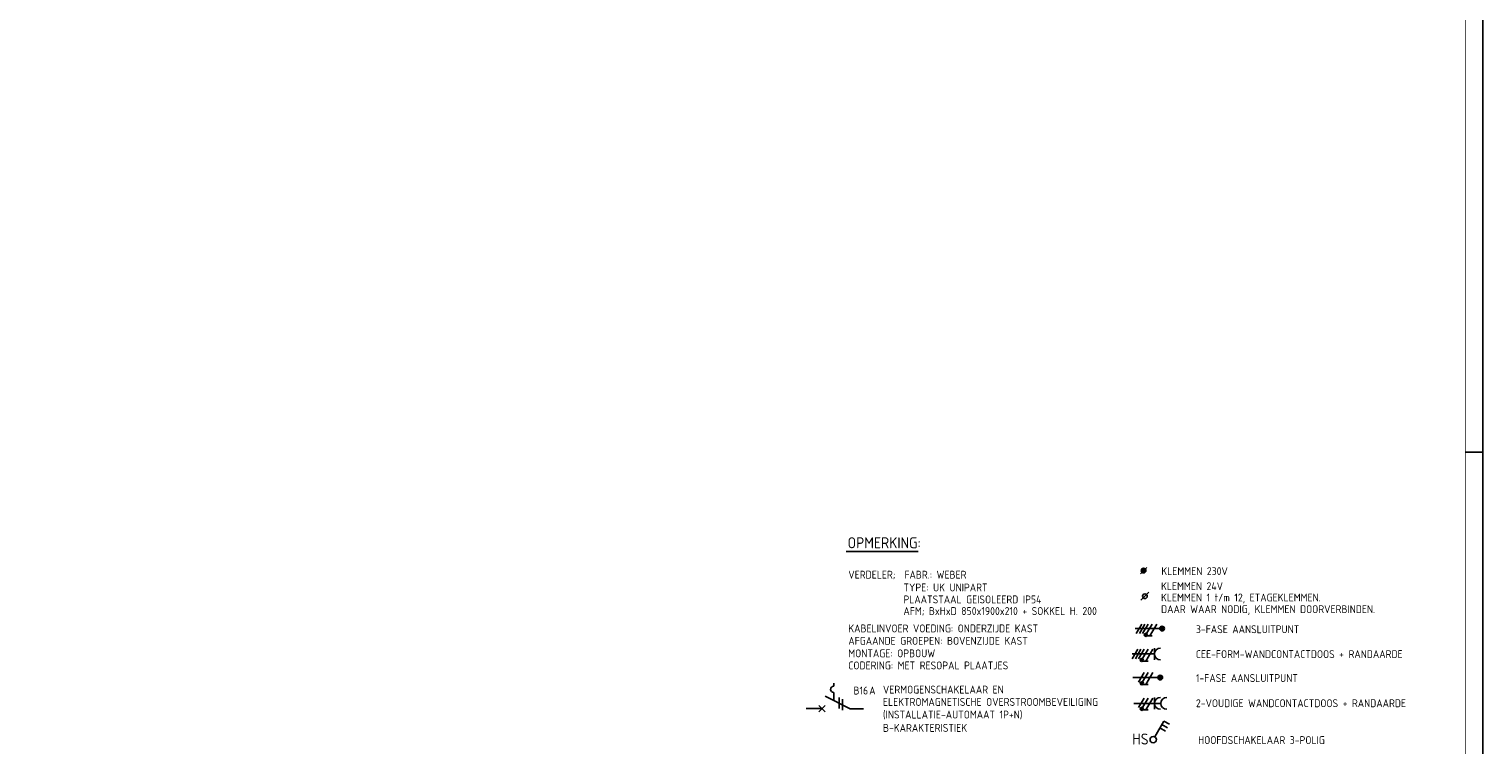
# Model space of a CAD drawing. Header units: millimetres. Extents: x 0 to 1189, y -5 to 836.
# Tile 8 of 10: x 773 to 1189, y 208 to 413. Entities that reach past the tile are written whole.
import ezdxf
from ezdxf.enums import TextEntityAlignment as Align

# ---------------------------------------------------------------- set-up
doc = ezdxf.new("R2010")
doc.units = ezdxf.units.MM
doc.linetypes.add('HIDDEN', pattern=[9.525, 6.35, -3.175])
for name, color, linetype in [('1', 7, 'CONTINUOUS'), ('40', 1, 'CONTINUOUS'), ('70', 1, 'CONTINUOUS'), ('71', 2, 'CONTINUOUS'), ('EL$2B---_KADER', 4, 'CONTINUOUS'), ('LIJN025', 10, 'CONTINUOUS'), ('LIJN035', 50, 'CONTINUOUS'), ('LIJN050', 90, 'CONTINUOUS'), ('TEKST25', 10, 'CONTINUOUS'), ('TEKST35', 50, 'CONTINUOUS'), ('TEKST50', 90, 'CONTINUOUS')]:
    doc.layers.add(name, color=color, linetype=linetype)
doc.styles.add('ISO', font='ISO.SHX')
doc.styles.add('NEN', font='iso.shx')
doc.styles.add('ROMAND', font='romand')

# ---------------------------------------------------------------- blocks, each defined once
blk = doc.blocks.new('A0')
at = {"layer": 'LIJN025'}
blk.add_line((1184, 297), (1189, 297), dxfattribs=at)
blk.add_lwpolyline([(1189, 841), (1189, 0), (0, 0), (0, 841)], close=True, dxfattribs=at)
at = {"layer": 'LIJN050', "const_width": 0.2}
blk.add_lwpolyline([(1184, 836), (25, 836), (25, 5), (1184, 5)], close=True, dxfattribs=at)
at = {"layer": 'TEKST25', "style": 'ROMAND', "width": 2.899115}
blk.add_attdef('STATUS', text='', height=2.5, dxfattribs=at).set_placement((1143, 71.5), (1182, 71.5), align=Align.FIT)
at = {"layer": 'TEKST25', "style": 'ISO'}
for tag, p in [('E', (1144.25, 66)), ('NAAM-E', (1155.75, 66)), ('DATUM-E', (1174, 66)), ('D', (1144.25, 61)), ('NAAM-D', (1155.75, 61)), ('DATUM-D', (1174, 61)), ('C', (1144.25, 56)), ('NAAM-C', (1155.75, 56)), ('DATUM-C', (1174, 56)), ('B', (1144.25, 51)), ('NAAM-B', (1155.75, 51)), ('DATUM-B', (1174, 51)), ('A', (1144.25, 46)), ('NAAM-A', (1155.75, 46)), ('DATUM-A', (1174, 46))]:
    blk.add_attdef(tag, text='', height=2.5, dxfattribs=at).set_placement(p, align=Align.CENTER)
for tag, p in [('DATUM', (1021.75, 36.25)), ('SCHAAL', (1057, 36.25)), ('GETEKEND', (1087.25, 36.25)), ('GECONTOL.', (1122, 36.25)), ('FORMAAT', (1152.25, 28.25))]:
    blk.add_attdef(tag, p, '', height=2.5, dxfattribs=at)
at = {"layer": 'TEKST35', "style": 'ISO'}
for tag, p in [('PROJECT', (1023.5, 72.5)), ('PLAATS', (1023.5, 63.5)), ('INSTALLATIE-REGEL1', (1023.5, 52.5)), ('INSTALLATIE-REGEL2', (1023.5, 43.5))]:
    blk.add_attdef(tag, p, '', height=4, dxfattribs=at)
blk.add_attdef('PROJ.NR.', text='', height=4, dxfattribs=at).set_placement((1170, 23), align=Align.CENTER)
at = {"layer": 'TEKST50', "style": 'ISO'}
blk.add_attdef('FILE-NAAM', text='', height=5, dxfattribs=at).set_placement((1162.5, 7.5), align=Align.CENTER)
blk = doc.blocks.new('RENVKLEM24V')
at = {"layer": 'TEKST25', "style": 'ISO'}
for s, p in [('KLEMMEN 24V', (97.67, 162.94)), ('KLEMMEN 1 t/m 12, ETAGEKLEMMEN.', (97.67, 159.34)), ('DAAR WAAR NODIG, KLEMMEN DOORVERBINDEN. ', (97.67, 155.64))]:
    blk.add_text(s, height=2.5, dxfattribs=at).set_placement(p)

msp = doc.modelspace()

# ---------------------------------------------------------------- linework, layer by layer
at = {"layer": '1', "color": 1}
for p, q in [((1091.49, 242.91), (1089.91, 240.18)), ((1092.39, 242.91), (1090.81, 240.18)), ((1093.29, 242.91), (1091.71, 240.18)), ((1094.41, 242.91), (1092.86, 240.22)), ((1095.76, 242.91), (1093.8, 239.5)), ((1090.35, 235.71), (1088.77, 232.98)), ((1091.25, 235.71), (1089.67, 232.98)), ((1092.15, 235.71), (1090.57, 232.98)), ((1093.27, 235.71), (1091.72, 233.02)), ((1094.62, 235.71), (1092.65, 232.3)), ((1092.15, 229.05), (1090.57, 226.32)), ((1093.27, 229.05), (1091.72, 226.36)), ((1094.62, 229.05), (1092.65, 225.64)), ((1092.15, 221.76), (1090.57, 219.03)), ((1093.27, 221.76), (1091.72, 219.07)), ((1094.62, 221.76), (1092.65, 218.35))]:
    msp.add_line(p, q, dxfattribs=at)
at = {"layer": '1', "color": 2}
msp.add_line((1000.94, 222.32), (1008.17, 218.71), dxfattribs=at)
at = {"layer": '1', "color": 1}
for centre in [(1092.64, 239.82), (1091.5, 232.62), (1091.5, 225.96), (1091.5, 218.67)]:
    msp.add_circle(centre, 0.45, dxfattribs=at)
at = {"layer": '40'}
msp.add_line((1093.48, 251.97), (1091.23, 249.72), dxfattribs=at)
at = {"layer": '40', "color": 2}
msp.add_circle((1092.36, 250.85), 0.675, dxfattribs=at)
at = {"layer": '70'}
for p, q in [((1091.09, 257.28), (1092.89, 259.08)), ((1094.49, 239.5), (1093.1, 239.5)), ((1093.35, 232.3), (1091.95, 232.3)), ((1093.35, 225.64), (1091.95, 225.64)), ((1004.99, 221.87), (1004.99, 218.72)), ((1005.89, 221.42), (1005.89, 218.27)), ((1093.35, 218.35), (1091.95, 218.35))]:
    msp.add_line(p, q, dxfattribs=at)
at = {"layer": '70', "const_width": 0.45}
for points in [[(1092.42, 239.82, 1), (1092.87, 239.82, 1)], [(1091.27, 232.62, 1), (1091.72, 232.62, 1)], [(1091.27, 225.96, 1), (1091.72, 225.96, 1)], [(1091.27, 218.67, 1), (1091.72, 218.67, 1)]]:
    msp.add_lwpolyline(points, format="xyb", close=True, dxfattribs=at)
at = {"layer": '71'}
for p, q in [((1088.73, 234.34), (1095.12, 234.34)), ((1095.12, 232.65), (1095.12, 236.03)), ((1003.44, 225.13), (1003.44, 226.03)), ((1003.44, 221.08), (1003.44, 223.33)), ((1095.12, 218.53), (1095.12, 221.92)), ((1089.18, 220.22), (1096.92, 220.22)), ((1095.21, 210.64), (1097.82, 215.15)), ((1096.69, 213.21), (1098.25, 212.31)), ((1097.26, 214.18), (1098.82, 213.28)), ((1097.82, 215.15), (1099.38, 214.25))]:
    msp.add_line(p, q, dxfattribs=at)
for centre, radius in [((1091.99, 258.18), 0.675), ((1091.99, 258.18), 0.45), ((1091.99, 258.18), 0.225), ((1097.28, 241.61), 0.675), ((1097.28, 241.61), 0.45), ((1097.28, 241.61), 0.225), ((1096.76, 227.59), 0.675), ((1096.76, 227.59), 0.45), ((1096.76, 227.59), 0.225), ((1094.75, 209.86), 0.9)]:
    msp.add_circle(centre, radius, dxfattribs=at)
for centre, radius in [((1096.81, 234.34), 1.69), ((1003.44, 224.23), 0.9), ((1096.81, 220.22), 1.69), ((1098.61, 220.22), 1.69)]:
    msp.add_arc(centre, radius, 90, 270, dxfattribs=at)
at = {"layer": 'LIJN025', "linetype": 'Continuous'}
msp.add_line((1006.95, 263.67), (1027.54, 263.67), dxfattribs=at)
at = {"layer": 'LIJN025', "color": 2, "linetype": 'Continuous'}
for p, q in [((999.21, 217.83), (1000.98, 219.61)), ((999.21, 219.61), (1000.98, 217.83))]:
    msp.add_line(p, q, dxfattribs=at)
at = {"layer": 'LIJN035'}
for p, q in [((1096.83, 241.61), (1089.56, 241.61)), ((1096.31, 227.59), (1088.93, 227.59)), ((1000.09, 218.72), (995.53, 218.72)), ((1008.17, 218.71), (1011.96, 218.71))]:
    msp.add_line(p, q, dxfattribs=at)

# ---------------------------------------------------------------- block references
at = {"layer": 'EL$2B---_KADER'}
msp.add_blockref('A0', (0, -5), dxfattribs=at)
at = {"layer": 'LIJN035', "xscale": 0.900000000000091, "yscale": 0.8999999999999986, "zscale": 0.9}
msp.add_blockref('RENVKLEM24V', (1009.09, 105.95), dxfattribs=at)

# ---------------------------------------------------------------- texts
at = {"layer": '40', "style": 'NEN'}
for s, p in [('B16', (1009.07, 222.76)), ('A', (1013.57, 222.76))]:
    msp.add_text(s, height=2.25, dxfattribs=at).set_placement(p)
at = {"layer": 'TEKST25', "style": 'ISO'}
for s, p in [('VERDELER;  FABR.: WEBER', (1007.6, 255.89)), ('KLEMMEN 230V', (1097.09, 256.9)), ('TYPE: UK UNIPART', (1023.35, 252.24)), ('PLAATSTAAL GEISOLEERD IP54', (1023.35, 248.82)), ('AFM; BxHxD 850x1900x210 + SOKKEL H. 200', (1023.35, 245.49)), ('KABELINVOER VOEDING: ONDERZIJDE KAST', (1007.6, 240.53)), ('3-FASE AANSLUITPUNT', (1106.96, 240.29)), ('AFGAANDE GROEPEN: BOVENZIJDE KAST', (1007.6, 236.98)), ('MONTAGE: OPBOUW', (1007.6, 233.4)), ('CEE-FORM-WANDCONTACTDOOS + RANDAARDE', (1106.96, 233.18)), ('CODERING: MET RESOPAL PLAATJES', (1007.6, 229.95)), ('1-FASE AANSLUITPUNT', (1106.96, 226.34)), ('VERMOGENSCHAKELAAR EN ', (1017.5, 223.04)), ('ELEKTROMAGNETISCHE OVERSTROOMBEVEILIGING', (1017.5, 219.5)), ('2-VOUDIGE WANDCONTACTDOOS + RANDAARDE', (1106.96, 219.14)), ('(INSTALLATIE-AUTOMAAT 1P+N)', (1017.5, 215.9)), ('B-KARAKTERISTIEK', (1017.5, 212.08)), ('HOOFDSCHAKELAAR 3-POLIG', (1107.59, 208.61))]:
    msp.add_text(s, height=2.25, dxfattribs=at).set_placement(p)
at = {"layer": 'TEKST35', "linetype": 'HIDDEN', "style": 'ISO'}
msp.add_text('OPMERKING:', height=3.15, dxfattribs=at).set_placement((1007.39, 264.56))
at = {"layer": 'TEKST35', "style": 'NEN'}
msp.add_text('HS', height=3.15, dxfattribs=at).set_placement((1088.74, 208.46))

doc.saveas('drawing.dxf')
